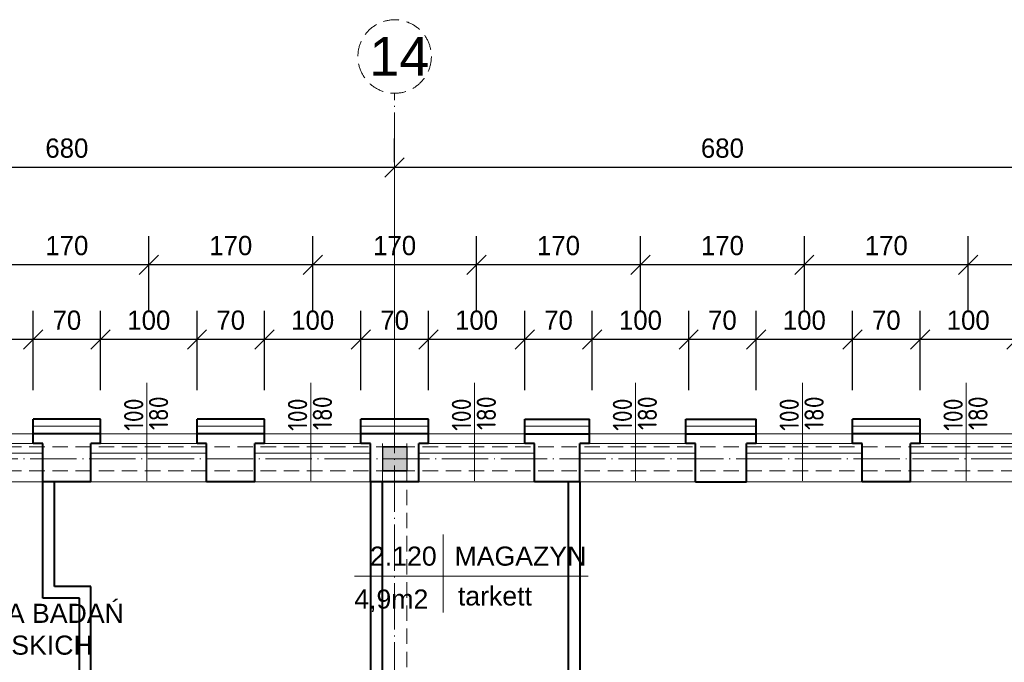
# Model space of a CAD drawing. Header units: millimetres. Extents: x -32003 to -19505, y 17931 to 29358.
# Tile 63 of 92: x -25637 to -24615, y 22118 to 22785. Entities that reach past the tile are written whole.
import ezdxf

# ---------------------------------------------------------------- set-up
doc = ezdxf.new("R2010")
doc.units = ezdxf.units.MM
doc.header["$PDMODE"] = 3
for name, pattern in [('ACAD_ISO03W100', [30, 12, -18]), ('ACAD_ISO04W100', [30.5, 24, -3, 0.5, -3]), ('KRESKOWA_X2', [12, 8, -4])]:
    doc.linetypes.add(name, pattern=pattern)
for name, color, linetype, lineweight in [('_wymiary', 1, 'Continuous', 9), ('NR', 7, 'Continuous', 13), ('opisy drzwi', 40, 'Continuous', 13), ('opisy pom', 3, 'Continuous', 18), ('przerywana', 7, 'KRESKOWA_X2', 5), ('sciany', 4, 'Continuous', 40), ('symetria', 7, 'ACAD_ISO03W100', 5), ('SZRAF', 51, 'Continuous', 9), ('słupy', 2, 'Continuous', 30), ('ściana', 4, 'Continuous', 40)]:
    doc.layers.add(name, color=color, linetype=linetype, lineweight=lineweight)
doc.styles.add('ISO', font='isocp.shx')
doc.styles.add('style1', font='ARIAL.TTF')
doc.styles.add('SYSTEM', font='TXT')
doc.linetypes.add('BATTING', pattern='A,0.0001,-0.1,[134,ltypeshp.shx,S=0.1,R=0,X=-0.1,Y=0],-0.2,[134,ltypeshp.shx,S=0.1,R=180,X=0.1,Y=0],-0.1', length=0.4001)
doc.dimstyles.new('Jacek2', dxfattribs={"dimscale": 2, "dimtxt": 10, "dimasz": 10, "dimexe": 15, "dimexo": 15, "dimgap": 5, "dimtad": 1, "dimdec": 0, "dimrnd": 0.5, "dimzin": 0, "dimdsep": 46, "dimtxsty": 'Standard', "dimblk": 'OBLIQUE', "dimcen": 0, "dimdle": 5, "dimadec": 1, "dimazin": 0, "dimtfac": 1, "dimtdec": 0, "dimtofl": 0, "dimtmove": 0, "dimatfit": 3, "dimfxl": 0, "dimtolj": 1, "dimtzin": 0, "dimarcsym": 0})

# ---------------------------------------------------------------- blocks, each defined once
blk = doc.blocks.new('_OBLIQUE')
at = {"color": 0, "linetype": 'ByBlock'}
blk.add_line((-0.5, -0.5), (0.5, 0.5), dxfattribs=at)
blk = doc.blocks.new('*D941')
at = {"layer": '_wymiary', "color": 0, "lineweight": -2}
for p, q in [((-24702.7, 22400.4), (-24702.7, 22483)), ((-24602.7, 22400.4), (-24602.7, 22483)), ((-24592.7, 22453), (-24712.7, 22453))]:
    blk.add_line(p, q, dxfattribs=at)
at = {"layer": 'Defpoints', "color": 0}
for p in [(-24702.7, 22453), (-24702.7, 22370.4), (-24602.7, 22370.4)]:
    blk.add_point(p, dxfattribs=at)
at = {"layer": '_wymiary', "color": 0, "lineweight": -2, "xscale": 20, "yscale": 20, "zscale": 20, "rotation": 180}
blk.add_blockref('_OBLIQUE', (-24702.7, 22453), dxfattribs=at)
at = {"layer": '_wymiary', "color": 0, "lineweight": -2, "xscale": 20, "yscale": 20, "zscale": 20}
blk.add_blockref('_OBLIQUE', (-24602.7, 22453), dxfattribs=at)
at = {"layer": '_wymiary', "color": 0, "insert": (-24652.7, 22473), "char_height": 20, "attachment_point": 5}
blk.add_mtext('\\A1;100', dxfattribs=at)
blk = doc.blocks.new('*D942')
at = {"layer": '_wymiary', "color": 0, "lineweight": -2}
for p, q in [((-24772.7, 22400.4), (-24772.7, 22483)), ((-24702.7, 22400.4), (-24702.7, 22483)), ((-24692.7, 22453), (-24782.7, 22453))]:
    blk.add_line(p, q, dxfattribs=at)
at = {"layer": 'Defpoints', "color": 0}
for p in [(-24772.7, 22453), (-24772.7, 22370.4), (-24702.7, 22370.4)]:
    blk.add_point(p, dxfattribs=at)
at = {"layer": '_wymiary', "color": 0, "lineweight": -2, "xscale": 20, "yscale": 20, "zscale": 20, "rotation": 180}
blk.add_blockref('_OBLIQUE', (-24772.7, 22453), dxfattribs=at)
at = {"layer": '_wymiary', "color": 0, "lineweight": -2, "xscale": 20, "yscale": 20, "zscale": 20}
blk.add_blockref('_OBLIQUE', (-24702.7, 22453), dxfattribs=at)
at = {"layer": '_wymiary', "color": 0, "insert": (-24737.7, 22473), "char_height": 20, "attachment_point": 5}
blk.add_mtext('\\A1;70', dxfattribs=at)
blk = doc.blocks.new('*D943')
at = {"layer": '_wymiary', "color": 0, "lineweight": -2}
for p, q in [((-24872.7, 22400.4), (-24872.7, 22483)), ((-24772.7, 22400.4), (-24772.7, 22483)), ((-24762.7, 22453), (-24882.7, 22453))]:
    blk.add_line(p, q, dxfattribs=at)
at = {"layer": 'Defpoints', "color": 0}
for p in [(-24872.7, 22453), (-24872.7, 22370.4), (-24772.7, 22370.4)]:
    blk.add_point(p, dxfattribs=at)
at = {"layer": '_wymiary', "color": 0, "lineweight": -2, "xscale": 20, "yscale": 20, "zscale": 20, "rotation": 180}
blk.add_blockref('_OBLIQUE', (-24872.7, 22453), dxfattribs=at)
at = {"layer": '_wymiary', "color": 0, "lineweight": -2, "xscale": 20, "yscale": 20, "zscale": 20}
blk.add_blockref('_OBLIQUE', (-24772.7, 22453), dxfattribs=at)
at = {"layer": '_wymiary', "color": 0, "insert": (-24822.7, 22473), "char_height": 20, "attachment_point": 5}
blk.add_mtext('\\A1;100', dxfattribs=at)
blk = doc.blocks.new('*D944')
at = {"layer": '_wymiary', "color": 0, "lineweight": -2}
for p, q in [((-24942.7, 22400.4), (-24942.7, 22483)), ((-24872.7, 22400.4), (-24872.7, 22483)), ((-24862.7, 22453), (-24952.7, 22453))]:
    blk.add_line(p, q, dxfattribs=at)
at = {"layer": 'Defpoints', "color": 0}
for p in [(-24942.7, 22453), (-24942.7, 22370.4), (-24872.7, 22370.4)]:
    blk.add_point(p, dxfattribs=at)
at = {"layer": '_wymiary', "color": 0, "lineweight": -2, "xscale": 20, "yscale": 20, "zscale": 20, "rotation": 180}
blk.add_blockref('_OBLIQUE', (-24942.7, 22453), dxfattribs=at)
at = {"layer": '_wymiary', "color": 0, "lineweight": -2, "xscale": 20, "yscale": 20, "zscale": 20}
blk.add_blockref('_OBLIQUE', (-24872.7, 22453), dxfattribs=at)
at = {"layer": '_wymiary', "color": 0, "insert": (-24907.7, 22473), "char_height": 20, "attachment_point": 5}
blk.add_mtext('\\A1;70', dxfattribs=at)
blk = doc.blocks.new('*D736')
at = {"layer": '_wymiary', "color": 0, "lineweight": -2}
for p, q in [((-25042.7, 22400.4), (-25042.7, 22483)), ((-24942.7, 22400.4), (-24942.7, 22483)), ((-24932.7, 22453), (-25052.7, 22453))]:
    blk.add_line(p, q, dxfattribs=at)
at = {"layer": 'Defpoints', "color": 0}
for p in [(-25042.7, 22453), (-25042.7, 22370.4), (-24942.7, 22370.4)]:
    blk.add_point(p, dxfattribs=at)
at = {"layer": '_wymiary', "color": 0, "lineweight": -2, "xscale": 20, "yscale": 20, "zscale": 20, "rotation": 180}
blk.add_blockref('_OBLIQUE', (-25042.7, 22453), dxfattribs=at)
at = {"layer": '_wymiary', "color": 0, "lineweight": -2, "xscale": 20, "yscale": 20, "zscale": 20}
blk.add_blockref('_OBLIQUE', (-24942.7, 22453), dxfattribs=at)
at = {"layer": '_wymiary', "color": 0, "insert": (-24992.7, 22473), "char_height": 20, "attachment_point": 5}
blk.add_mtext('\\A1;100', dxfattribs=at)
blk = doc.blocks.new('*D945')
at = {"layer": '_wymiary', "color": 0, "lineweight": -2}
for p, q in [((-25112.7, 22400.4), (-25112.7, 22483)), ((-25042.7, 22400.4), (-25042.7, 22483)), ((-25032.7, 22453), (-25122.7, 22453))]:
    blk.add_line(p, q, dxfattribs=at)
at = {"layer": 'Defpoints', "color": 0}
for p in [(-25112.7, 22453), (-25112.7, 22370.4), (-25042.7, 22370.4)]:
    blk.add_point(p, dxfattribs=at)
at = {"layer": '_wymiary', "color": 0, "lineweight": -2, "xscale": 20, "yscale": 20, "zscale": 20, "rotation": 180}
blk.add_blockref('_OBLIQUE', (-25112.7, 22453), dxfattribs=at)
at = {"layer": '_wymiary', "color": 0, "lineweight": -2, "xscale": 20, "yscale": 20, "zscale": 20}
blk.add_blockref('_OBLIQUE', (-25042.7, 22453), dxfattribs=at)
at = {"layer": '_wymiary', "color": 0, "insert": (-25077.7, 22473), "char_height": 20, "attachment_point": 5}
blk.add_mtext('\\A1;70', dxfattribs=at)
blk = doc.blocks.new('*D946')
at = {"layer": '_wymiary', "color": 0, "lineweight": -2}
for p, q in [((-25212.7, 22400.4), (-25212.7, 22483)), ((-25112.7, 22400.4), (-25112.7, 22483)), ((-25102.7, 22453), (-25222.7, 22453))]:
    blk.add_line(p, q, dxfattribs=at)
at = {"layer": 'Defpoints', "color": 0}
for p in [(-25212.7, 22453), (-25212.7, 22370.4), (-25112.7, 22370.4)]:
    blk.add_point(p, dxfattribs=at)
at = {"layer": '_wymiary', "color": 0, "lineweight": -2, "xscale": 20, "yscale": 20, "zscale": 20, "rotation": 180}
blk.add_blockref('_OBLIQUE', (-25212.7, 22453), dxfattribs=at)
at = {"layer": '_wymiary', "color": 0, "lineweight": -2, "xscale": 20, "yscale": 20, "zscale": 20}
blk.add_blockref('_OBLIQUE', (-25112.7, 22453), dxfattribs=at)
at = {"layer": '_wymiary', "color": 0, "insert": (-25162.7, 22473), "char_height": 20, "attachment_point": 5}
blk.add_mtext('\\A1;100', dxfattribs=at)
blk = doc.blocks.new('*D947')
at = {"layer": '_wymiary', "color": 0, "lineweight": -2}
for p, q in [((-25282.7, 22400.4), (-25282.7, 22483)), ((-25212.7, 22400.4), (-25212.7, 22483)), ((-25202.7, 22453), (-25292.7, 22453))]:
    blk.add_line(p, q, dxfattribs=at)
at = {"layer": 'Defpoints', "color": 0}
for p in [(-25282.7, 22453), (-25282.7, 22370.4), (-25212.7, 22370.4)]:
    blk.add_point(p, dxfattribs=at)
at = {"layer": '_wymiary', "color": 0, "lineweight": -2, "xscale": 20, "yscale": 20, "zscale": 20, "rotation": 180}
blk.add_blockref('_OBLIQUE', (-25282.7, 22453), dxfattribs=at)
at = {"layer": '_wymiary', "color": 0, "lineweight": -2, "xscale": 20, "yscale": 20, "zscale": 20}
blk.add_blockref('_OBLIQUE', (-25212.7, 22453), dxfattribs=at)
at = {"layer": '_wymiary', "color": 0, "insert": (-25247.7, 22473), "char_height": 20, "attachment_point": 5}
blk.add_mtext('\\A1;70', dxfattribs=at)
blk = doc.blocks.new('*D948')
at = {"layer": '_wymiary', "color": 0, "lineweight": -2}
for p, q in [((-25382.7, 22400.4), (-25382.7, 22483)), ((-25282.7, 22400.4), (-25282.7, 22483)), ((-25272.7, 22453), (-25392.7, 22453))]:
    blk.add_line(p, q, dxfattribs=at)
at = {"layer": 'Defpoints', "color": 0}
for p in [(-25382.7, 22453), (-25382.7, 22370.4), (-25282.7, 22370.4)]:
    blk.add_point(p, dxfattribs=at)
at = {"layer": '_wymiary', "color": 0, "lineweight": -2, "xscale": 20, "yscale": 20, "zscale": 20, "rotation": 180}
blk.add_blockref('_OBLIQUE', (-25382.7, 22453), dxfattribs=at)
at = {"layer": '_wymiary', "color": 0, "lineweight": -2, "xscale": 20, "yscale": 20, "zscale": 20}
blk.add_blockref('_OBLIQUE', (-25282.7, 22453), dxfattribs=at)
at = {"layer": '_wymiary', "color": 0, "insert": (-25332.7, 22473), "char_height": 20, "attachment_point": 5}
blk.add_mtext('\\A1;100', dxfattribs=at)
blk = doc.blocks.new('*D949')
at = {"layer": '_wymiary', "color": 0, "lineweight": -2}
for p, q in [((-25452.7, 22400.4), (-25452.7, 22483)), ((-25382.7, 22400.4), (-25382.7, 22483)), ((-25372.7, 22453), (-25462.7, 22453))]:
    blk.add_line(p, q, dxfattribs=at)
at = {"layer": 'Defpoints', "color": 0}
for p in [(-25452.7, 22453), (-25452.7, 22370.4), (-25382.7, 22370.4)]:
    blk.add_point(p, dxfattribs=at)
at = {"layer": '_wymiary', "color": 0, "lineweight": -2, "xscale": 20, "yscale": 20, "zscale": 20, "rotation": 180}
blk.add_blockref('_OBLIQUE', (-25452.7, 22453), dxfattribs=at)
at = {"layer": '_wymiary', "color": 0, "lineweight": -2, "xscale": 20, "yscale": 20, "zscale": 20}
blk.add_blockref('_OBLIQUE', (-25382.7, 22453), dxfattribs=at)
at = {"layer": '_wymiary', "color": 0, "insert": (-25417.7, 22473), "char_height": 20, "attachment_point": 5}
blk.add_mtext('\\A1;70', dxfattribs=at)
blk = doc.blocks.new('*D950')
at = {"layer": '_wymiary', "color": 0, "lineweight": -2}
for p, q in [((-25552.7, 22400.4), (-25552.7, 22483)), ((-25452.7, 22400.4), (-25452.7, 22483)), ((-25442.7, 22453), (-25562.7, 22453))]:
    blk.add_line(p, q, dxfattribs=at)
at = {"layer": 'Defpoints', "color": 0}
for p in [(-25552.7, 22453), (-25552.7, 22370.4), (-25452.7, 22370.4)]:
    blk.add_point(p, dxfattribs=at)
at = {"layer": '_wymiary', "color": 0, "lineweight": -2, "xscale": 20, "yscale": 20, "zscale": 20, "rotation": 180}
blk.add_blockref('_OBLIQUE', (-25552.7, 22453), dxfattribs=at)
at = {"layer": '_wymiary', "color": 0, "lineweight": -2, "xscale": 20, "yscale": 20, "zscale": 20}
blk.add_blockref('_OBLIQUE', (-25452.7, 22453), dxfattribs=at)
at = {"layer": '_wymiary', "color": 0, "insert": (-25502.7, 22473), "char_height": 20, "attachment_point": 5}
blk.add_mtext('\\A1;100', dxfattribs=at)
blk = doc.blocks.new('*D951')
at = {"layer": '_wymiary', "color": 0, "lineweight": -2}
for p, q in [((-25622.7, 22400.4), (-25622.7, 22483)), ((-25552.7, 22400.4), (-25552.7, 22483)), ((-25542.7, 22453), (-25632.7, 22453))]:
    blk.add_line(p, q, dxfattribs=at)
at = {"layer": 'Defpoints', "color": 0}
for p in [(-25622.7, 22453), (-25622.7, 22370.4), (-25552.7, 22370.4)]:
    blk.add_point(p, dxfattribs=at)
at = {"layer": '_wymiary', "color": 0, "lineweight": -2, "xscale": 20, "yscale": 20, "zscale": 20, "rotation": 180}
blk.add_blockref('_OBLIQUE', (-25622.7, 22453), dxfattribs=at)
at = {"layer": '_wymiary', "color": 0, "lineweight": -2, "xscale": 20, "yscale": 20, "zscale": 20}
blk.add_blockref('_OBLIQUE', (-25552.7, 22453), dxfattribs=at)
at = {"layer": '_wymiary', "color": 0, "insert": (-25587.7, 22473), "char_height": 20, "attachment_point": 5}
blk.add_mtext('\\A1;70', dxfattribs=at)
blk = doc.blocks.new('*D952')
at = {"layer": '_wymiary', "color": 0, "lineweight": -2}
for p, q in [((-25722.7, 22400.4), (-25722.7, 22483)), ((-25622.7, 22400.4), (-25622.7, 22483)), ((-25612.7, 22453), (-25732.7, 22453))]:
    blk.add_line(p, q, dxfattribs=at)
at = {"layer": 'Defpoints', "color": 0}
for p in [(-25722.7, 22453), (-25722.7, 22370.4), (-25622.7, 22370.4)]:
    blk.add_point(p, dxfattribs=at)
at = {"layer": '_wymiary', "color": 0, "lineweight": -2, "xscale": 20, "yscale": 20, "zscale": 20, "rotation": 180}
blk.add_blockref('_OBLIQUE', (-25722.7, 22453), dxfattribs=at)
at = {"layer": '_wymiary', "color": 0, "lineweight": -2, "xscale": 20, "yscale": 20, "zscale": 20}
blk.add_blockref('_OBLIQUE', (-25622.7, 22453), dxfattribs=at)
at = {"layer": '_wymiary', "color": 0, "insert": (-25672.7, 22473), "char_height": 20, "attachment_point": 5}
blk.add_mtext('\\A1;100', dxfattribs=at)
blk = doc.blocks.new('*D753')
at = {"layer": '_wymiary', "color": 0, "lineweight": -2}
for p, q in [((-24652.7, 22483), (-24652.7, 22560.4)), ((-24482.7, 22483), (-24482.7, 22560.4)), ((-24472.7, 22530.4), (-24662.7, 22530.4))]:
    blk.add_line(p, q, dxfattribs=at)
at = {"layer": 'Defpoints', "color": 0}
for p in [(-24652.7, 22530.4), (-24652.7, 22453), (-24482.7, 22453)]:
    blk.add_point(p, dxfattribs=at)
at = {"layer": '_wymiary', "color": 0, "lineweight": -2, "xscale": 20, "yscale": 20, "zscale": 20, "rotation": 180}
blk.add_blockref('_OBLIQUE', (-24652.7, 22530.4), dxfattribs=at)
at = {"layer": '_wymiary', "color": 0, "lineweight": -2, "xscale": 20, "yscale": 20, "zscale": 20}
blk.add_blockref('_OBLIQUE', (-24482.7, 22530.4), dxfattribs=at)
at = {"layer": '_wymiary', "color": 0, "insert": (-24567.7, 22550.4), "char_height": 20, "attachment_point": 5}
blk.add_mtext('\\A1;170', dxfattribs=at)
blk = doc.blocks.new('*D754')
at = {"layer": '_wymiary', "color": 0, "lineweight": -2}
for p, q in [((-24822.7, 22483), (-24822.7, 22560.4)), ((-24652.7, 22483), (-24652.7, 22560.4)), ((-24642.7, 22530.4), (-24832.7, 22530.4))]:
    blk.add_line(p, q, dxfattribs=at)
at = {"layer": 'Defpoints', "color": 0}
for p in [(-24822.7, 22530.4), (-24822.7, 22453), (-24652.7, 22453)]:
    blk.add_point(p, dxfattribs=at)
at = {"layer": '_wymiary', "color": 0, "lineweight": -2, "xscale": 20, "yscale": 20, "zscale": 20, "rotation": 180}
blk.add_blockref('_OBLIQUE', (-24822.7, 22530.4), dxfattribs=at)
at = {"layer": '_wymiary', "color": 0, "lineweight": -2, "xscale": 20, "yscale": 20, "zscale": 20}
blk.add_blockref('_OBLIQUE', (-24652.7, 22530.4), dxfattribs=at)
at = {"layer": '_wymiary', "color": 0, "insert": (-24737.7, 22550.4), "char_height": 20, "attachment_point": 5}
blk.add_mtext('\\A1;170', dxfattribs=at)
blk = doc.blocks.new('*D755')
at = {"layer": '_wymiary', "color": 0, "lineweight": -2}
for p, q in [((-24992.7, 22483), (-24992.7, 22560.4)), ((-24822.7, 22483), (-24822.7, 22560.4)), ((-24812.7, 22530.4), (-25002.7, 22530.4))]:
    blk.add_line(p, q, dxfattribs=at)
at = {"layer": 'Defpoints', "color": 0}
for p in [(-24992.7, 22530.4), (-24992.7, 22453), (-24822.7, 22453)]:
    blk.add_point(p, dxfattribs=at)
at = {"layer": '_wymiary', "color": 0, "lineweight": -2, "xscale": 20, "yscale": 20, "zscale": 20, "rotation": 180}
blk.add_blockref('_OBLIQUE', (-24992.7, 22530.4), dxfattribs=at)
at = {"layer": '_wymiary', "color": 0, "lineweight": -2, "xscale": 20, "yscale": 20, "zscale": 20}
blk.add_blockref('_OBLIQUE', (-24822.7, 22530.4), dxfattribs=at)
at = {"layer": '_wymiary', "color": 0, "insert": (-24907.7, 22550.4), "char_height": 20, "attachment_point": 5}
blk.add_mtext('\\A1;170', dxfattribs=at)
blk = doc.blocks.new('*D756')
at = {"layer": '_wymiary', "color": 0, "lineweight": -2}
for p, q in [((-25162.7, 22483), (-25162.7, 22560.4)), ((-24992.7, 22483), (-24992.7, 22560.4)), ((-24982.7, 22530.4), (-25172.7, 22530.4))]:
    blk.add_line(p, q, dxfattribs=at)
at = {"layer": 'Defpoints', "color": 0}
for p in [(-25162.7, 22530.4), (-25162.7, 22453), (-24992.7, 22453)]:
    blk.add_point(p, dxfattribs=at)
at = {"layer": '_wymiary', "color": 0, "lineweight": -2, "xscale": 20, "yscale": 20, "zscale": 20, "rotation": 180}
blk.add_blockref('_OBLIQUE', (-25162.7, 22530.4), dxfattribs=at)
at = {"layer": '_wymiary', "color": 0, "lineweight": -2, "xscale": 20, "yscale": 20, "zscale": 20}
blk.add_blockref('_OBLIQUE', (-24992.7, 22530.4), dxfattribs=at)
at = {"layer": '_wymiary', "color": 0, "insert": (-25077.7, 22550.4), "char_height": 20, "attachment_point": 5}
blk.add_mtext('\\A1;170', dxfattribs=at)
blk = doc.blocks.new('*D757')
at = {"layer": '_wymiary', "color": 0, "lineweight": -2}
for p, q in [((-25332.7, 22483), (-25332.7, 22560.4)), ((-25162.7, 22483), (-25162.7, 22560.4)), ((-25152.7, 22530.4), (-25342.7, 22530.4))]:
    blk.add_line(p, q, dxfattribs=at)
at = {"layer": 'Defpoints', "color": 0}
for p in [(-25332.7, 22530.4), (-25332.7, 22453), (-25162.7, 22453)]:
    blk.add_point(p, dxfattribs=at)
at = {"layer": '_wymiary', "color": 0, "lineweight": -2, "xscale": 20, "yscale": 20, "zscale": 20, "rotation": 180}
blk.add_blockref('_OBLIQUE', (-25332.7, 22530.4), dxfattribs=at)
at = {"layer": '_wymiary', "color": 0, "lineweight": -2, "xscale": 20, "yscale": 20, "zscale": 20}
blk.add_blockref('_OBLIQUE', (-25162.7, 22530.4), dxfattribs=at)
at = {"layer": '_wymiary', "color": 0, "insert": (-25247.7, 22550.4), "char_height": 20, "attachment_point": 5}
blk.add_mtext('\\A1;170', dxfattribs=at)
blk = doc.blocks.new('*D758')
at = {"layer": '_wymiary', "color": 0, "lineweight": -2}
for p, q in [((-25502.7, 22483), (-25502.7, 22560.4)), ((-25332.7, 22483), (-25332.7, 22560.4)), ((-25322.7, 22530.4), (-25512.7, 22530.4))]:
    blk.add_line(p, q, dxfattribs=at)
at = {"layer": 'Defpoints', "color": 0}
for p in [(-25502.7, 22530.4), (-25502.7, 22453), (-25332.7, 22453)]:
    blk.add_point(p, dxfattribs=at)
at = {"layer": '_wymiary', "color": 0, "lineweight": -2, "xscale": 20, "yscale": 20, "zscale": 20, "rotation": 180}
blk.add_blockref('_OBLIQUE', (-25502.7, 22530.4), dxfattribs=at)
at = {"layer": '_wymiary', "color": 0, "lineweight": -2, "xscale": 20, "yscale": 20, "zscale": 20}
blk.add_blockref('_OBLIQUE', (-25332.7, 22530.4), dxfattribs=at)
at = {"layer": '_wymiary', "color": 0, "insert": (-25417.7, 22550.4), "char_height": 20, "attachment_point": 5}
blk.add_mtext('\\A1;170', dxfattribs=at)
blk = doc.blocks.new('*D759')
at = {"layer": '_wymiary', "color": 0, "lineweight": -2}
for p, q in [((-25672.7, 22483), (-25672.7, 22560.4)), ((-25502.7, 22483), (-25502.7, 22560.4)), ((-25492.7, 22530.4), (-25682.7, 22530.4))]:
    blk.add_line(p, q, dxfattribs=at)
at = {"layer": 'Defpoints', "color": 0}
for p in [(-25672.7, 22530.4), (-25672.7, 22453), (-25502.7, 22453)]:
    blk.add_point(p, dxfattribs=at)
at = {"layer": '_wymiary', "color": 0, "lineweight": -2, "xscale": 20, "yscale": 20, "zscale": 20, "rotation": 180}
blk.add_blockref('_OBLIQUE', (-25672.7, 22530.4), dxfattribs=at)
at = {"layer": '_wymiary', "color": 0, "lineweight": -2, "xscale": 20, "yscale": 20, "zscale": 20}
blk.add_blockref('_OBLIQUE', (-25502.7, 22530.4), dxfattribs=at)
at = {"layer": '_wymiary', "color": 0, "insert": (-25587.7, 22550.4), "char_height": 20, "attachment_point": 5}
blk.add_mtext('\\A1;170', dxfattribs=at)
blk = doc.blocks.new('*D963')
at = {"layer": '_wymiary', "color": 0, "lineweight": -2}
for p, q in [((-25247.7, 22636.8), (-25247.7, 22661.4)), ((-24567.7, 22643.3), (-24567.7, 22661.4)), ((-24557.7, 22631.4), (-25257.7, 22631.4))]:
    blk.add_line(p, q, dxfattribs=at)
at = {"layer": 'Defpoints', "color": 0}
for p in [(-25247.7, 22631.4), (-24567.7, 22613.3), (-25247.7, 22606.8)]:
    blk.add_point(p, dxfattribs=at)
at = {"layer": '_wymiary', "color": 0, "lineweight": -2, "xscale": 20, "yscale": 20, "zscale": 20, "rotation": 180}
blk.add_blockref('_OBLIQUE', (-25247.7, 22631.4), dxfattribs=at)
at = {"layer": '_wymiary', "color": 0, "lineweight": -2, "xscale": 20, "yscale": 20, "zscale": 20}
blk.add_blockref('_OBLIQUE', (-24567.7, 22631.4), dxfattribs=at)
at = {"layer": '_wymiary', "color": 0, "insert": (-24907.7, 22651.4), "char_height": 20, "attachment_point": 5}
blk.add_mtext('\\A1;680', dxfattribs=at)
blk = doc.blocks.new('*D964')
at = {"layer": '_wymiary', "color": 0, "lineweight": -2}
for p, q in [((-25927.7, 22628.9), (-25927.7, 22661.4)), ((-25247.7, 22636.8), (-25247.7, 22661.4)), ((-25237.7, 22631.4), (-25937.7, 22631.4))]:
    blk.add_line(p, q, dxfattribs=at)
at = {"layer": 'Defpoints', "color": 0}
for p in [(-25927.7, 22631.4), (-25247.7, 22606.8), (-25927.7, 22598.9)]:
    blk.add_point(p, dxfattribs=at)
at = {"layer": '_wymiary', "color": 0, "lineweight": -2, "xscale": 20, "yscale": 20, "zscale": 20, "rotation": 180}
blk.add_blockref('_OBLIQUE', (-25927.7, 22631.4), dxfattribs=at)
at = {"layer": '_wymiary', "color": 0, "lineweight": -2, "xscale": 20, "yscale": 20, "zscale": 20}
blk.add_blockref('_OBLIQUE', (-25247.7, 22631.4), dxfattribs=at)
at = {"layer": '_wymiary', "color": 0, "insert": (-25587.7, 22651.4), "char_height": 20, "attachment_point": 5}
blk.add_mtext('\\A1;680', dxfattribs=at)

msp = doc.modelspace()

# ---------------------------------------------------------------- hatches: boundary and pattern name
at = {"layer": 'SZRAF', "ltscale": 0.5}
h = msp.add_hatch(color=256, dxfattribs=at)
h.paths.add_polyline_path([(-25235.2, 22341.9), (-25247.7, 22341.9), (-25247.7, 22329.4), (-25235.2, 22329.4), (-25235.2, 22334.4)])
h.paths.add_polyline_path([(-25235.2, 22329.4), (-25247.7, 22329.4), (-25247.7, 22316.9), (-25235.2, 22316.9)])
h.paths.add_polyline_path([(-25260.2, 22329.4), (-25260.2, 22316.9), (-25247.7, 22316.9), (-25247.7, 22329.4)])
h.paths.add_polyline_path([(-25260.2, 22329.4), (-25247.7, 22329.4), (-25247.7, 22341.9), (-25260.2, 22341.9)])
h = msp.add_hatch(color=256, dxfattribs=at)
h.paths.add_polyline_path([(-25235.2, 22341.9), (-25247.7, 22341.9), (-25247.7, 22329.4), (-25235.2, 22329.4), (-25235.2, 22334.4)])
h.paths.add_polyline_path([(-25235.2, 22329.4), (-25247.7, 22329.4), (-25247.7, 22316.9), (-25235.2, 22316.9)])
h.paths.add_polyline_path([(-25260.2, 22329.4), (-25260.2, 22316.9), (-25247.7, 22316.9), (-25247.7, 22329.4)])
h.paths.add_polyline_path([(-25260.2, 22329.4), (-25247.7, 22329.4), (-25247.7, 22341.9), (-25260.2, 22341.9)])

# ---------------------------------------------------------------- linework, layer by layer
at = {"layer": '_wymiary'}
msp.add_line((-25247.7, 22341.9), (-25247.7, 22654.7), dxfattribs=at)
at = {"layer": 'opisy drzwi'}
for p, q in [((-25504.7, 22306.6), (-25504.7, 22408.3)), ((-25334.7, 22306.6), (-25334.7, 22408.3)), ((-25164.7, 22306.6), (-25164.7, 22408.3)), ((-24997.7, 22306.6), (-24997.7, 22408.3)), ((-24824.7, 22306.6), (-24824.7, 22408.3)), ((-24654.7, 22306.6), (-24654.7, 22408.3)), ((-25722.7, 22355.4), (-25622.7, 22355.4)), ((-25552.7, 22355.4), (-25452.7, 22355.4)), ((-25552.7, 22355.4), (-25452.7, 22355.4)), ((-25382.7, 22355.4), (-25282.7, 22355.4)), ((-25382.7, 22355.4), (-25282.7, 22355.4)), ((-25212.7, 22355.4), (-25112.7, 22355.4)), ((-25212.7, 22355.4), (-25112.7, 22355.4)), ((-25045.7, 22355.4), (-24945.7, 22355.4)), ((-24872.7, 22355.4), (-24772.7, 22355.4)), ((-24702.7, 22355.4), (-24602.7, 22355.4)), ((-25722.7, 22345.4), (-25622.7, 22345.4)), ((-25552.7, 22345.4), (-25452.7, 22345.4)), ((-25552.7, 22345.4), (-25452.7, 22345.4)), ((-25382.7, 22345.4), (-25282.7, 22345.4)), ((-25382.7, 22345.4), (-25282.7, 22345.4)), ((-25212.7, 22345.4), (-25112.7, 22345.4)), ((-25212.7, 22345.4), (-25112.7, 22345.4)), ((-25045.7, 22345.4), (-24945.7, 22345.4)), ((-24872.7, 22345.4), (-24772.7, 22345.4)), ((-24702.7, 22345.4), (-24602.7, 22345.4)), ((-25732.7, 22335.4), (-25612.7, 22335.4)), ((-25562.7, 22335.4), (-25442.7, 22335.4)), ((-25562.7, 22335.4), (-25442.7, 22335.4)), ((-25392.7, 22335.4), (-25272.7, 22335.4)), ((-25392.7, 22335.4), (-25272.7, 22335.4)), ((-25222.7, 22335.4), (-25102.7, 22335.4)), ((-25222.7, 22335.4), (-25102.7, 22335.4)), ((-25055.7, 22335.4), (-24935.7, 22335.4)), ((-24882.7, 22335.4), (-24762.7, 22335.4)), ((-24712.7, 22335.4), (-24592.7, 22335.4)), ((-25732.7, 22305.4), (-25612.7, 22305.4)), ((-25562.7, 22305.4), (-25442.7, 22305.4)), ((-25562.7, 22305.4), (-25442.7, 22305.4)), ((-25392.7, 22305.4), (-25272.7, 22305.4)), ((-25392.7, 22305.4), (-25272.7, 22305.4)), ((-25222.7, 22305.4), (-25102.7, 22305.4)), ((-25222.7, 22305.4), (-25102.7, 22305.4)), ((-25055.7, 22305.4), (-24935.7, 22305.4)), ((-24882.7, 22305.4), (-25020.2, 22305.4)), ((-24882.7, 22305.4), (-25020.2, 22305.4)), ((-24882.7, 22305.4), (-24762.7, 22305.4)), ((-24712.7, 22305.4), (-24592.7, 22305.4))]:
    msp.add_line(p, q, dxfattribs=at)
at = {"layer": 'opisy pom'}
for p, q in [((-25197.2, 22251), (-25197.2, 22170.1)), ((-25289.2, 22207.6), (-25047.1, 22207.6))]:
    msp.add_line(p, q, dxfattribs=at)
at = {"layer": 'przerywana', "ltscale": 2}
for p, q in [((-21506.7, 22341.9), (-28001.7, 22341.9)), ((-25260.2, 21777.4), (-25260.2, 22346.4)), ((-25235.2, 21777.4), (-25235.2, 22346.4)), ((-21506.7, 22316.9), (-28001.7, 22316.9))]:
    msp.add_line(p, q, dxfattribs=at)
msp.add_circle((-25247.7, 22746.5), 38.1, dxfattribs=at)
at = {"layer": 'sciany'}
msp.add_line((-24935.7, 22305.4), (-24882.7, 22305.4), dxfattribs=at)
at = {"layer": 'symetria', "linetype": 'ACAD_ISO04W100', "ltscale": 2}
for p, q in [((-25247.7, 21725.3), (-25247.7, 22708.4)), ((-21490.6, 22329.4), (-28075.9, 22329.4))]:
    msp.add_line(p, q, dxfattribs=at)
at = {"layer": 'symetria'}
msp.add_line((-25247.7, 22276.9), (-25247.7, 22346.4), dxfattribs=at)
at = {"layer": 'SZRAF', "linetype": 'BATTING', "ltscale": 14}
for p, q in [((-25552.7, 22363.4), (-25622.7, 22363.4)), ((-25382.7, 22363.4), (-25452.7, 22363.4)), ((-25212.7, 22363.4), (-25282.7, 22363.4)), ((-25112.7, 22363.4), (-25045.7, 22363.4)), ((-24945.7, 22363.4), (-24872.7, 22363.4)), ((-24702.7, 22363.4), (-24772.7, 22363.4))]:
    msp.add_line(p, q, dxfattribs=at)
at = {"layer": 'słupy'}
for p, q in [((-25235.2, 22341.9), (-25260.2, 22341.9)), ((-25260.2, 22341.9), (-25260.2, 22316.9)), ((-25260.2, 22341.9), (-25235.2, 22341.9)), ((-25260.2, 22341.9), (-25260.2, 22316.9)), ((-25235.2, 22341.9), (-25260.2, 22341.9)), ((-25260.2, 22341.9), (-25260.2, 22316.9)), ((-25260.2, 22341.9), (-25235.2, 22341.9)), ((-25260.2, 22341.9), (-25260.2, 22316.9)), ((-25235.2, 22341.9), (-25235.2, 22316.9)), ((-25235.2, 22341.9), (-25235.2, 22316.9)), ((-25235.2, 22341.9), (-25235.2, 22316.9)), ((-25235.2, 22341.9), (-25235.2, 22316.9)), ((-25235.2, 22316.9), (-25260.2, 22316.9)), ((-25260.2, 22316.9), (-25235.2, 22316.9)), ((-25235.2, 22316.9), (-25260.2, 22316.9)), ((-25260.2, 22316.9), (-25235.2, 22316.9))]:
    msp.add_line(p, q, dxfattribs=at)
at = {"layer": 'ściana'}
for p, q in [((-25552.7, 22370.4), (-25622.7, 22370.4)), ((-25622.7, 22345.4), (-25622.7, 22370.4)), ((-25552.7, 22345.4), (-25552.7, 22370.4)), ((-25382.7, 22370.4), (-25452.7, 22370.4)), ((-25452.7, 22345.4), (-25452.7, 22370.4)), ((-25382.7, 22345.4), (-25382.7, 22370.4)), ((-25212.7, 22370.4), (-25282.7, 22370.4)), ((-25282.7, 22345.4), (-25282.7, 22370.4)), ((-25212.7, 22345.4), (-25212.7, 22370.4)), ((-25112.7, 22345.4), (-25112.7, 22370.4)), ((-25112.7, 22370.4), (-25045.7, 22370.4)), ((-25045.7, 22345.4), (-25045.7, 22370.4)), ((-24945.7, 22345.4), (-24945.7, 22370.4)), ((-24945.7, 22370.4), (-24872.7, 22370.4)), ((-24872.7, 22345.4), (-24872.7, 22370.4)), ((-24702.7, 22370.4), (-24772.7, 22370.4)), ((-24772.7, 22345.4), (-24772.7, 22370.4)), ((-24702.7, 22345.4), (-24702.7, 22370.4)), ((-25552.7, 22355.4), (-25622.7, 22355.4)), ((-25552.7, 22355.4), (-25567.4, 22355.4)), ((-25552.7, 22345.4), (-25552.7, 22355.4)), ((-25382.7, 22355.4), (-25452.7, 22355.4)), ((-25452.7, 22345.4), (-25452.7, 22355.4)), ((-25382.7, 22355.4), (-25452.7, 22355.4)), ((-25382.7, 22345.4), (-25382.7, 22355.4)), ((-25212.7, 22355.4), (-25282.7, 22355.4)), ((-25282.7, 22345.4), (-25282.7, 22355.4)), ((-25212.7, 22355.4), (-25282.7, 22355.4)), ((-25212.7, 22345.4), (-25212.7, 22355.4)), ((-25112.7, 22345.4), (-25112.7, 22355.4)), ((-25112.7, 22345.4), (-25112.7, 22355.4)), ((-25112.7, 22345.4), (-25112.7, 22355.4)), ((-25112.7, 22355.4), (-25045.7, 22355.4)), ((-25045.7, 22345.4), (-25045.7, 22355.4)), ((-24945.7, 22345.4), (-24945.7, 22355.4)), ((-24945.7, 22355.4), (-24872.7, 22355.4)), ((-24872.7, 22345.4), (-24872.7, 22355.4)), ((-24702.7, 22355.4), (-24772.7, 22355.4)), ((-24772.7, 22345.4), (-24772.7, 22355.4)), ((-24702.7, 22355.4), (-24772.7, 22355.4)), ((-24702.7, 22345.4), (-24702.7, 22355.4)), ((-25612.7, 22345.4), (-25622.7, 22345.4)), ((-25612.7, 22305.4), (-25612.7, 22345.4)), ((-25552.7, 22345.4), (-25562.7, 22345.4)), ((-25562.7, 22305.4), (-25562.7, 22345.4)), ((-25552.7, 22345.4), (-25562.7, 22345.4)), ((-25562.7, 22305.4), (-25562.7, 22345.4)), ((-25442.7, 22345.4), (-25452.7, 22345.4)), ((-25442.7, 22345.4), (-25452.7, 22345.4)), ((-25442.7, 22305.4), (-25442.7, 22345.4)), ((-25442.7, 22305.4), (-25442.7, 22345.4)), ((-25382.7, 22345.4), (-25392.7, 22345.4)), ((-25392.7, 22305.4), (-25392.7, 22345.4)), ((-25382.7, 22345.4), (-25392.7, 22345.4)), ((-25392.7, 22305.4), (-25392.7, 22345.4)), ((-25272.7, 22345.4), (-25282.7, 22345.4)), ((-25272.7, 22345.4), (-25282.7, 22345.4)), ((-25272.7, 22305.4), (-25272.7, 22345.4)), ((-25272.7, 22305.4), (-25272.7, 22345.4)), ((-25212.7, 22345.4), (-25222.7, 22345.4)), ((-25222.7, 22305.4), (-25222.7, 22345.4)), ((-25212.7, 22345.4), (-25222.7, 22345.4)), ((-25222.7, 22305.4), (-25222.7, 22345.4)), ((-25102.7, 22345.4), (-25112.7, 22345.4)), ((-25102.7, 22345.4), (-25112.7, 22345.4)), ((-25102.7, 22345.4), (-25112.7, 22345.4)), ((-25102.7, 22345.4), (-25112.7, 22345.4)), ((-25102.7, 22305.4), (-25102.7, 22345.4)), ((-25045.7, 22345.4), (-25055.7, 22345.4)), ((-25055.7, 22305.4), (-25055.7, 22345.4)), ((-25045.7, 22345.4), (-25055.7, 22345.4)), ((-25055.7, 22305.4), (-25055.7, 22345.4)), ((-24935.7, 22345.4), (-24945.7, 22345.4)), ((-24935.7, 22345.4), (-24945.7, 22345.4)), ((-24935.7, 22305.4), (-24935.7, 22345.4)), ((-24935.7, 22305.4), (-24935.7, 22345.4)), ((-24872.7, 22345.4), (-24882.7, 22345.4)), ((-24882.7, 22305.4), (-24882.7, 22345.4)), ((-24872.7, 22345.4), (-24882.7, 22345.4)), ((-24882.7, 22305.4), (-24882.7, 22345.4)), ((-24762.7, 22345.4), (-24772.7, 22345.4)), ((-24762.7, 22345.4), (-24772.7, 22345.4)), ((-24762.7, 22305.4), (-24762.7, 22345.4)), ((-24762.7, 22305.4), (-24762.7, 22345.4)), ((-24702.7, 22345.4), (-24712.7, 22345.4)), ((-24712.7, 22305.4), (-24712.7, 22345.4)), ((-24702.7, 22345.4), (-24712.7, 22345.4)), ((-24712.7, 22305.4), (-24712.7, 22345.4)), ((-25612.7, 22184.9), (-25612.7, 22334.9)), ((-25102.7, 22305.4), (-25102.7, 22334.9)), ((-25575.7, 22305.4), (-25612.7, 22305.4)), ((-25600.7, 22196.9), (-25600.7, 22305.4)), ((-25562.7, 22305.4), (-25575.7, 22305.4)), ((-25562.7, 22305.4), (-25567.4, 22305.4)), ((-25392.7, 22305.4), (-25442.7, 22305.4)), ((-25392.7, 22305.4), (-25442.7, 22305.4)), ((-25222.7, 22305.4), (-25272.7, 22305.4)), ((-25222.7, 22305.4), (-25272.7, 22305.4)), ((-25272.6, 22305.4), (-25272.6, 22027.3)), ((-25260.6, 22305.4), (-25260.6, 22039.3)), ((-25055.7, 22305.4), (-25102.7, 22305.4)), ((-25055.7, 22305.4), (-25102.7, 22305.4)), ((-25067.7, 22305.4), (-25067.7, 22039.4)), ((-25055.7, 22305.4), (-25055.7, 22027.4)), ((-24712.7, 22305.4), (-24762.7, 22305.4)), ((-24712.7, 22305.4), (-24762.7, 22305.4)), ((-25600.7, 22196.9), (-25600.7, 22294.9)), ((-25562.7, 22196.9), (-25600.7, 22196.9)), ((-25562.7, 22062.9), (-25562.7, 22196.9)), ((-25574.7, 22184.9), (-25612.7, 22184.9)), ((-25574.7, 22074.9), (-25574.7, 22184.9))]:
    msp.add_line(p, q, dxfattribs=at)

# ---------------------------------------------------------------- texts
at = {"layer": 'NR', "ltscale": 5, "insert": (-25273.9, 22766.6), "char_height": 40, "width": 65, "attachment_point": 1, "style": 'style1'}
msp.add_mtext('14', dxfattribs=at)
at = {"layer": 'opisy drzwi', "style": 'ISO'}
for s, p in [('100', (-25508.4, 22358.4)), ('180', (-25482.6, 22359.3)), ('100', (-25338.4, 22358.4)), ('180', (-25312.6, 22359.3)), ('100', (-25168.4, 22358.4)), ('180', (-25142.6, 22359.3)), ('100', (-25001.4, 22358.4)), ('180', (-24975.6, 22359.3)), ('100', (-24828.4, 22358.4)), ('180', (-24802.6, 22359.3)), ('100', (-24658.4, 22358.4)), ('180', (-24632.6, 22359.3))]:
    msp.add_text(s, height=20, rotation=90, dxfattribs=at).set_placement(p)
at = {"layer": 'opisy pom', "char_height": 19.8, "attachment_point": 1, "style": 'SYSTEM'}
for s, insert in [('{\\fArial|b0|i0|c238|p34;2.120}', (-25273.3, 22238.4)), ('{\\fArial|b0|i0|c238|p34;MAGAZYN}', (-25185.6, 22238.4)), ('{\\fArial|b0|i0|c238|p34;4,9m2  }', (-25289.6, 22193.9)), ('{\\fArial|b0|i0|c238|p34;tarkett}', (-25182.1, 22197.1)), ('{\\fArial|b0|i0|c238|p34;PRACOWNIA BADAŃ \\PHELTEROWSKICH}', (-25802.1, 22179.1))]:
    msp.add_mtext(s, dxfattribs=dict(at, insert=insert))

# ---------------------------------------------------------------- dimensions: what is measured, and where the dimension line sits
at = {"layer": '_wymiary'}
for base, p1, p2, picture, middle in [((-25927.7, 22631.4), (-25247.7, 22606.8), (-25927.7, 22598.9), '*D964', (-25587.7, 22651.4)), ((-25247.7, 22631.4), (-24567.7, 22613.3), (-25247.7, 22606.8), '*D963', (-24907.7, 22651.4)), ((-25672.7, 22530.4), (-25502.7, 22453), (-25672.7, 22453), '*D759', (-25587.7, 22550.4)), ((-25502.7, 22530.4), (-25332.7, 22453), (-25502.7, 22453), '*D758', (-25417.7, 22550.4)), ((-25332.7, 22530.4), (-25162.7, 22453), (-25332.7, 22453), '*D757', (-25247.7, 22550.4)), ((-25162.7, 22530.4), (-24992.7, 22453), (-25162.7, 22453), '*D756', (-25077.7, 22550.4)), ((-24992.7, 22530.4), (-24822.7, 22453), (-24992.7, 22453), '*D755', (-24907.7, 22550.4)), ((-24822.7, 22530.4), (-24652.7, 22453), (-24822.7, 22453), '*D754', (-24737.7, 22550.4)), ((-24652.7, 22530.4), (-24482.7, 22453), (-24652.7, 22453), '*D753', (-24567.7, 22550.4)), ((-25722.7, 22453), (-25622.7, 22370.4), (-25722.7, 22370.4), '*D952', (-25672.7, 22473)), ((-25622.7, 22453), (-25552.7, 22370.4), (-25622.7, 22370.4), '*D951', (-25587.7, 22473)), ((-25552.7, 22453), (-25452.7, 22370.4), (-25552.7, 22370.4), '*D950', (-25502.7, 22473)), ((-25452.7, 22453), (-25382.7, 22370.4), (-25452.7, 22370.4), '*D949', (-25417.7, 22473)), ((-25382.7, 22453), (-25282.7, 22370.4), (-25382.7, 22370.4), '*D948', (-25332.7, 22473)), ((-25282.7, 22453), (-25212.7, 22370.4), (-25282.7, 22370.4), '*D947', (-25247.7, 22473)), ((-25212.7, 22453), (-25112.7, 22370.4), (-25212.7, 22370.4), '*D946', (-25162.7, 22473)), ((-25112.7, 22453), (-25042.7, 22370.4), (-25112.7, 22370.4), '*D945', (-25077.7, 22473)), ((-25042.7, 22453), (-24942.7, 22370.4), (-25042.7, 22370.4), '*D736', (-24992.7, 22473)), ((-24942.7, 22453), (-24872.7, 22370.4), (-24942.7, 22370.4), '*D944', (-24907.7, 22473)), ((-24872.7, 22453), (-24772.7, 22370.4), (-24872.7, 22370.4), '*D943', (-24822.7, 22473)), ((-24772.7, 22453), (-24702.7, 22370.4), (-24772.7, 22370.4), '*D942', (-24737.7, 22473)), ((-24702.7, 22453), (-24602.7, 22370.4), (-24702.7, 22370.4), '*D941', (-24652.7, 22473))]:
    dim = msp.add_linear_dim(base=base, p1=p1, p2=p2, dimstyle='Jacek2', override={"dimtmove": 1}, dxfattribs=at)
    dim.commit()
    dim.dimension.update_dxf_attribs({"geometry": picture, "text_midpoint": middle})

doc.saveas('drawing.dxf')
